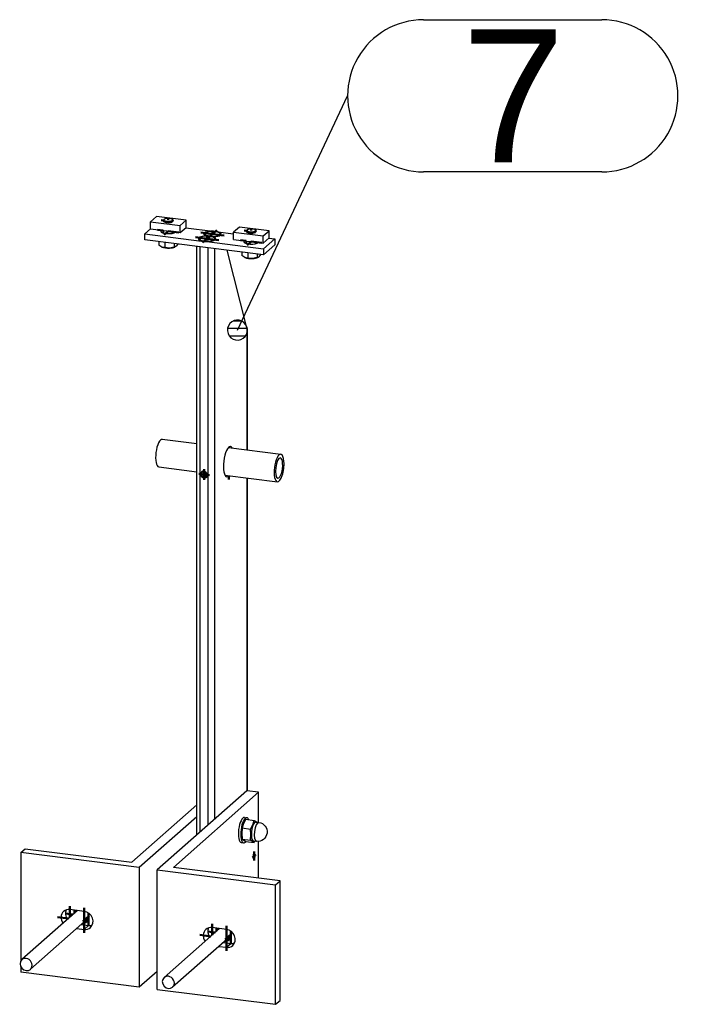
# Model space of a CAD drawing. Header units: millimetres. Extents: x 4464 to 5058, y 2900 to 3320.
# Tile 15 of 110: x 4630 to 4647, y 2935 to 2961. Entities that reach past the tile are written whole.
import ezdxf
from ezdxf.enums import TextEntityAlignment as Align

# ---------------------------------------------------------------- set-up
doc = ezdxf.new("R2010")
doc.units = ezdxf.units.MM
doc.linetypes.add('STRICHPUNKT2', pattern=[18.5, 10, -4, 0.5, -4])
doc.layers.get('0').update_dxf_attribs({"linetype": 'CONTINUOUS'})
for name, color, linetype in [('DIM49', 4, 'CONTINUOUS'), ('LE_GREEN', 3, 'CONTINUOUS'), ('LE_RED', 1, 'CONTINUOUS'), ('TXT_ALL', 7, 'CONTINUOUS')]:
    doc.layers.add(name, color=color, linetype=linetype)
doc.layers.add('LE_ALL', color=7, linetype='CONTINUOUS', lineweight=50)
doc.styles.add('ARIAL', font='arial.ttf')

# ---------------------------------------------------------------- blocks, each defined once
blk = doc.blocks.new('BALUSTER PROFIEL 80X15 R4_03634', base_point=(4635.499, 2949.558))
for p, q in [((4634.608, 2939.352), (4634.608, 2954.822)), ((4634.694, 2939.428), (4634.694, 2954.811)), ((4634.912, 2954.784), (4634.694, 2954.811)), ((4634.912, 2939.62), (4634.912, 2954.784)), ((4635.084, 2939.772), (4635.084, 2954.762)), ((4635.932, 2952.644), (4635.409, 2954.721)), ((4635.932, 2949.469), (4635.932, 2952.644)), ((4635.941, 2949.468), (4635.941, 2952.579)), ((4635.932, 2940.508), (4635.932, 2948.73)), ((4635.941, 2940.507), (4635.941, 2948.729))]:
    blk.add_line(p, q)
for centre, major_axis, ratio, start_param, end_param in [((4635.808, 2952.66), (0.087, -0.181), 0.559575, 0.864613, 1.22598), ((4635.449, 2949.161), (-0.05, -0.397), 0.333333, 3.141593, 6.283185), ((4635.449, 2949.161), (-0.05, -0.397), 0.333333, 2.730455, 3.141593), ((4635.449, 2949.161), (-0.05, -0.397), 0.333333, 0, 0.411138)]:
    blk.add_ellipse(centre, major_axis=major_axis, ratio=ratio, start_param=start_param, end_param=end_param)
at = {"layer": 'LE_RED'}
for start_param, end_param in [(2.093172, 3.141593), (3.141593, 6.283185), (6.283185, 6.805561)]:
    blk.add_ellipse((4634.803, 2948.826), major_axis=(0.0661, -0.075), ratio=0.881917, start_param=start_param, end_param=end_param, dxfattribs=at)
blk = doc.blocks.new('_03636', base_point=(4635.449, 2948.791))
at = {"layer": 'LE_ALL', "color": 1, "linetype": 'STRICHPUNKT2'}
for p, q in [((4634.803, 2948.826), (4634.803, 2948.968)), ((4634.803, 2948.826), (4634.663, 2948.844)), ((4634.785, 2948.811), (4634.858, 2948.875)), ((4634.803, 2948.826), (4634.803, 2948.685)), ((4634.803, 2948.826), (4634.943, 2948.809)), ((4635.449, 2948.791), (4635.449, 2948.689))]:
    blk.add_line(p, q, dxfattribs=at)
blk = doc.blocks.new('_03635')
blk.add_blockref('_03636', (4635.449, 2948.791))
blk = doc.blocks.new('DIN 13-M6_03638', base_point=(4634.858, 2948.764))
for start_param, end_param in [(3.141593, 6.283185), (0, 3.141593)]:
    blk.add_ellipse((4634.803, 2948.826), major_axis=(0.0551, -0.0625), ratio=0.881917, start_param=start_param, end_param=end_param)
at = {"layer": 'LE_RED'}
for start_param, end_param in [(2.093172, 3.141593), (3.141593, 6.283185), (0, 0.522376)]:
    blk.add_ellipse((4634.803, 2948.826), major_axis=(0.0661, -0.075), ratio=0.881917, start_param=start_param, end_param=end_param, dxfattribs=at)
blk = doc.blocks.new('DIN 13-M6_03637')
blk.add_blockref('DIN 13-M6_03638', (4634.858, 2948.764))
blk = doc.blocks.new('BALUSTER PROFIEL 80X15 R4_03633')
for name, p in [('BALUSTER PROFIEL 80X15 R4_03634', (4635.499, 2949.558)), ('_03635', (0, 0)), ('DIN 13-M6_03637', (0, 0))]:
    blk.add_blockref(name, p)
blk = doc.blocks.new('Hoeklijn 200x100x10_03641', base_point=(4635.192, 2936.419))
for p, q in [((4635.921, 2940.51), (4633.564, 2938.431)), ((4633.993, 2938.496), (4636.232, 2940.471)), ((4636.232, 2940.471), (4635.921, 2940.51)), ((4636.232, 2939.678), (4636.232, 2940.471)), ((4636.232, 2938.214), (4636.232, 2939.18)), ((4633.564, 2938.431), (4636.682, 2938.038)), ((4633.564, 2935.288), (4633.564, 2938.431)), ((4636.799, 2938.142), (4633.993, 2938.496)), ((4636.682, 2938.038), (4636.799, 2938.142)), ((4635.388, 2936.866), (4635.013, 2936.913)), ((4635.309, 2936.523), (4635.505, 2936.498)), ((4635.388, 2936.394), (4635.505, 2936.498)), ((4635.192, 2936.419), (4635.388, 2936.394))]:
    blk.add_line(p, q)
for points in [[(4636.682, 2934.896), (4636.799, 2935), (4636.799, 2938.142)], [(4633.564, 2935.288), (4636.682, 2934.896), (4636.682, 2938.038)]]:
    blk.add_lwpolyline(points)
for centre, major_axis, ratio, start_param, end_param in [((4636.115, 2938.795), (-0.0104, -0.0827), 0.333333, 3.141593, 6.283185), ((4636.115, 2938.795), (-0.0104, -0.0827), 0.333333, 0, 3.141593), ((4635.013, 2936.677), (0.165, -0.188), 0.881917, 3.141593, 4.597824), ((4635.013, 2936.677), (0.165, -0.188), 0.881917, 2.356194, 3.141593), ((4635.131, 2936.781), (0.165, -0.188), 0.881917, 3.505949, 4.597824), ((4635.388, 2936.63), (0.165, -0.188), 0.881917, 0, 2.356194), ((4635.505, 2936.734), (0.165, -0.188), 0.881917, 5.497787, 5.918829), ((4635.388, 2936.63), (0.165, -0.188), 0.881917, 5.497787, 6.283185)]:
    blk.add_ellipse(centre, major_axis=major_axis, ratio=ratio, start_param=start_param, end_param=end_param)
blk = doc.blocks.new('_03643', base_point=(4635.521, 2936.747))
at = {"layer": 'LE_ALL', "color": 1, "linetype": 'STRICHPUNKT2'}
for p, q in [((4636.115, 2938.795), (4636.115, 2938.913)), ((4636.115, 2938.795), (4636.159, 2938.834)), ((4636.115, 2938.795), (4636.07, 2938.756)), ((4636.087, 2938.799), (4636.154, 2938.79)), ((4636.115, 2938.795), (4636.115, 2938.677)), ((4634.897, 2936.811), (4635.094, 2936.786)), ((4635.013, 2936.715), (4635.013, 2937.007)), ((4635.131, 2936.819), (4635.131, 2936.898)), ((4635.388, 2936.3), (4635.388, 2936.96)), ((4635.505, 2936.498), (4635.505, 2936.819)), ((4634.686, 2936.718), (4634.976, 2936.682)), ((4635.521, 2936.747), (4635.352, 2936.599))]:
    blk.add_line(p, q, dxfattribs=at)
blk = doc.blocks.new('_03642')
blk.add_blockref('_03643', (4635.521, 2936.747))
blk = doc.blocks.new('Hoeklijn 200x100x10_03640')
for name, p in [('Hoeklijn 200x100x10_03641', (4635.192, 2936.419)), ('_03642', (0, 0))]:
    blk.add_blockref(name, p)
blk = doc.blocks.new('Hoeklijn 200x100x10_03645', base_point=(4631.646, 2937.337))
for p, q in [((4632.902, 2938.633), (4634.608, 2940.137)), ((4629.978, 2938.883), (4630.096, 2938.987)), ((4633.096, 2938.49), (4629.978, 2938.883)), ((4629.978, 2938.883), (4629.978, 2936.035)), ((4630.096, 2938.987), (4632.902, 2938.633)), ((4631.646, 2937.337), (4631.272, 2937.384)), ((4631.45, 2936.89), (4631.646, 2936.866)), ((4631.568, 2936.994), (4631.764, 2936.97)), ((4631.764, 2936.97), (4631.646, 2936.866)), ((4629.978, 2935.887), (4629.978, 2935.74)), ((4633.096, 2935.347), (4629.978, 2935.74)), ((4633.564, 2935.76), (4633.096, 2935.347))]:
    blk.add_line(p, q)
blk.add_lwpolyline([(4634.608, 2939.823), (4633.096, 2938.49), (4633.096, 2935.347)])
for centre, start_param, end_param in [((4631.272, 2937.149), 3.141593, 4.597824), ((4631.272, 2937.149), 2.356194, 3.141593), ((4631.39, 2937.252), 3.505949, 4.597824), ((4631.646, 2937.101), 0, 2.356194), ((4631.646, 2937.101), 5.497787, 6.283185), ((4631.764, 2937.205), 5.497787, 5.918829)]:
    blk.add_ellipse(centre, major_axis=(0.165, -0.188), ratio=0.881917, start_param=start_param, end_param=end_param)
blk = doc.blocks.new('_03647', base_point=(4631.779, 2937.219))
at = {"layer": 'LE_ALL', "color": 1, "linetype": 'STRICHPUNKT2'}
for p, q in [((4631.352, 2937.257), (4631.156, 2937.282)), ((4631.272, 2937.479), (4631.272, 2937.187)), ((4631.39, 2937.369), (4631.39, 2937.291)), ((4631.646, 2937.431), (4631.646, 2936.771)), ((4631.764, 2937.29), (4631.764, 2936.97)), ((4631.234, 2937.153), (4630.944, 2937.19)), ((4631.779, 2937.219), (4631.611, 2937.07))]:
    blk.add_line(p, q, dxfattribs=at)
blk = doc.blocks.new('_03646')
blk.add_blockref('_03647', (4631.779, 2937.219))
blk = doc.blocks.new('Hoeklijn 200x100x10_03644')
for name, p in [('Hoeklijn 200x100x10_03645', (4631.646, 2937.337)), ('_03646', (0, 0))]:
    blk.add_blockref(name, p)
blk = doc.blocks.new('Precisie buis 22x3_03649', base_point=(4636.741, 2948.729))
for p, q in [((4633.702, 2949.75), (4634.608, 2949.636)), ((4635.442, 2949.531), (4636.82, 2949.358)), ((4633.61, 2949.023), (4634.608, 2948.897)), ((4635.35, 2948.804), (4636.729, 2948.63))]:
    blk.add_line(p, q)
for centre, major_axis, start_param, end_param in [((4633.656, 2949.387), (-0.046, -0.364), 3.141593, 6.283185), ((4636.774, 2948.994), (-0.046, -0.364), 3.141593, 6.283185), ((4636.774, 2948.994), (-0.033, -0.265), 3.141593, 6.283185), ((4636.774, 2948.994), (-0.046, -0.364), 0, 3.141593), ((4636.774, 2948.994), (-0.033, -0.265), 0, 3.141593)]:
    blk.add_ellipse(centre, major_axis=major_axis, ratio=0.333333, start_param=start_param, end_param=end_param)
blk = doc.blocks.new('Precisie buis 22x3_03648')
blk.add_blockref('Precisie buis 22x3_03649', (4636.741, 2948.729))
blk = doc.blocks.new('153.1.100 100 x 5 50 x 47 PM6_03651', base_point=(4635.856, 2954.972))
for p, q in [((4633.244, 2955.151), (4633.393, 2955.282)), ((4633.244, 2955.151), (4634.735, 2954.963)), ((4633.244, 2954.994), (4633.244, 2955.151)), ((4635.057, 2955.213), (4635.03, 2955.223)), ((4635.165, 2955.206), (4635.133, 2955.202)), ((4635.165, 2955.206), (4635.575, 2955.154)), ((4636.362, 2954.601), (4633.244, 2954.994)), ((4634.862, 2955.089), (4634.847, 2955.098)), ((4634.87, 2954.946), (4636.362, 2954.758)), ((4635.053, 2955.072), (4635.033, 2955.065)), ((4636.362, 2954.758), (4636.657, 2955.018)), ((4636.501, 2955.038), (4636.657, 2955.018)), ((4636.657, 2955.018), (4636.657, 2954.861)), ((4636.362, 2954.601), (4636.657, 2954.861)), ((4636.362, 2954.758), (4636.362, 2954.601))]:
    blk.add_line(p, q)
for points in [[(4634.318, 2955.313), (4635.03, 2955.223)], [(4634.735, 2954.963), (4634.803, 2954.944), (4634.87, 2954.946)]]:
    blk.add_lwpolyline(points)
for centre, major_axis, start_param, end_param in [((4633.859, 2955.222), (0.2, 0), 2.761161, 3.141593), ((4633.859, 2955.222), (0.2, 0), 3.141593, 5.940882), ((4635.021, 2955.147), (0.228, 0), 1.530478, 3.50296), ((4635.021, 2955.147), (0.228, 0), 5.921818, 7.171566), ((4634.879, 2955.022), (0.228, 0), 1.712902, 3.50296), ((4634.879, 2955.022), (0.228, 0), 3.50296, 4.029973), ((4635.021, 2955.147), (0.228, 0), 3.50296, 3.847549), ((4634.879, 2955.022), (0.228, 0), 4.67207, 5.921818), ((4635.021, 2955.147), (0.228, 0), 4.854494, 5.921818), ((4634.879, 2955.022), (0.228, 0), 5.921818, 6.989142), ((4636.042, 2954.947), (0.2, 0), 2.761161, 3.141593), ((4636.042, 2954.947), (0.2, 0), 3.141593, 5.940882)]:
    blk.add_ellipse(centre, major_axis=major_axis, ratio=0.333333, start_param=start_param, end_param=end_param)
blk = doc.blocks.new('_03653', base_point=(4633.859, 2955.222))
at = {"layer": 'LE_ALL', "color": 1, "linetype": 'STRICHPUNKT2'}
for p, q in [((4633.726, 2955.239), (4633.578, 2955.257)), ((4633.859, 2955.222), (4633.753, 2955.129)), ((4633.859, 2955.222), (4634.139, 2955.187)), ((4635.021, 2955.147), (4634.714, 2955.186)), ((4635.021, 2955.147), (4634.905, 2955.045)), ((4635.021, 2955.147), (4635.137, 2955.249)), ((4635.021, 2955.241), (4635.021, 2955.123)), ((4635.021, 2955.147), (4635.328, 2955.108)), ((4634.879, 2955.022), (4634.572, 2955.061)), ((4634.879, 2955.022), (4634.763, 2954.92)), ((4634.879, 2955.022), (4634.996, 2955.125)), ((4634.879, 2955.117), (4634.879, 2954.999)), ((4634.879, 2955.022), (4635.187, 2954.984)), ((4635.908, 2954.964), (4635.761, 2954.982)), ((4636.042, 2954.947), (4635.935, 2954.854)), ((4636.042, 2954.947), (4636.322, 2954.912))]:
    blk.add_line(p, q, dxfattribs=at)
blk = doc.blocks.new('_03652')
blk.add_blockref('_03653', (4633.859, 2955.222))
blk = doc.blocks.new('153.1.100 100 x 5 50 x 47 PM6_03650')
for name, p in [('153.1.100 100 x 5 50 x 47 PM6_03651', (4635.856, 2954.972)), ('_03652', (0, 0))]:
    blk.add_blockref(name, p)
blk = doc.blocks.new('Sluitring (DIN 125)-M10_03657', base_point=(4635.924, 2939.801))
for p, q in [((4635.862, 2939.809), (4635.924, 2939.801)), ((4635.778, 2939.148), (4635.841, 2939.14))]:
    blk.add_line(p, q)
at = {"layer": 'LE_GREEN'}
for centre, start_param, end_param in [((4635.82, 2939.478), 3.141593, 6.283185), ((4635.882, 2939.47), 3.141593, 6.283185), ((4635.882, 2939.47), 2.614153, 3.141593), ((4635.882, 2939.47), 0, 0.527439)]:
    blk.add_ellipse(centre, major_axis=(-0.042, -0.331), ratio=0.333333, start_param=start_param, end_param=end_param, dxfattribs=at)
blk = doc.blocks.new('Sluitring (DIN 125)-M10_03656')
blk.add_blockref('Sluitring (DIN 125)-M10_03657', (4635.924, 2939.801))
blk = doc.blocks.new('Hoge dopmoer (DIN 1587)-M10_03659', base_point=(4636.138, 2939.186))
for p, q in [((4635.897, 2939.759), (4636.117, 2939.731)), ((4636.1, 2939.191), (4636.178, 2939.181))]:
    blk.add_line(p, q)
for points in [[(4635.897, 2939.759), (4635.839, 2939.646), (4635.803, 2939.531), (4636.023, 2939.503)], [(4636.138, 2939.186), (4636.117, 2939.15), (4636.023, 2939.212), (4636.033, 2939.356), (4636.023, 2939.503), (4636.08, 2939.616), (4636.117, 2939.731), (4636.197, 2939.683)], [(4635.803, 2939.531), (4635.792, 2939.387), (4635.803, 2939.24), (4636.023, 2939.212)], [(4635.803, 2939.24), (4635.897, 2939.178), (4636.117, 2939.15)]]:
    blk.add_lwpolyline(points)
blk.add_lwpolyline([(4636.163, 2939.687), (4636.241, 2939.677, -1), (4636.178, 2939.181)], format="xyb")
for centre in [(4636.132, 2939.439), (4636.21, 2939.429)]:
    blk.add_ellipse(centre, major_axis=(-0.031, -0.248), ratio=0.333333, start_param=3.141593, end_param=6.283185)
blk = doc.blocks.new('Hoge dopmoer (DIN 1587)-M10_03658')
blk.add_blockref('Hoge dopmoer (DIN 1587)-M10_03659', (4636.138, 2939.186))
blk = doc.blocks.new('Montage hoeklijn aan baluster_03655')
for name in ['Sluitring (DIN 125)-M10_03656', 'Hoge dopmoer (DIN 1587)-M10_03658']:
    blk.add_blockref(name, (0, 0))
blk = doc.blocks.new('Carrosseriering M12 (ISO 7093 _ DIN 9021)_03663', base_point=(4631.72, 2937.066))
for centre, start_param, end_param in [((4631.577, 2937.229), 3.317607, 3.810313), ((4631.616, 2937.263), 3.536683, 3.810313), ((4631.577, 2937.229), 0, 1.224886), ((4631.577, 2937.229), 5.614465, 6.283185), ((4631.616, 2937.263), 5.614465, 6.147079)]:
    blk.add_ellipse(centre, major_axis=(0.143, -0.163), ratio=0.881917, start_param=start_param, end_param=end_param)
blk = doc.blocks.new('Carrosseriering M12 (ISO 7093 _ DIN 9021)_03662')
blk.add_blockref('Carrosseriering M12 (ISO 7093 _ DIN 9021)_03663', (4631.72, 2937.066))
blk = doc.blocks.new('Hoge dopmoer (DIN 1587)-M12_03665', base_point=(4631.658, 2937.074))
at = {"layer": 'LE_RED'}
for start_param, end_param in [(3.502147, 3.696404), (5.728374, 6.283185), (0, 0.148825)]:
    blk.add_ellipse((4631.616, 2937.263), major_axis=(0.132, -0.15), ratio=0.881917, start_param=start_param, end_param=end_param, dxfattribs=at)
blk = doc.blocks.new('GEWINDE_03667', base_point=(4631.658, 2937.074))
blk.add_ellipse((4631.622, 2937.269), major_axis=(0.112, -0.128), ratio=0.881917, start_param=0, end_param=0.61832)
at = {"layer": 'LE_RED'}
for start_param, end_param in [(3.502147, 3.696404), (5.728374, 6.283185), (0, 0.148825)]:
    blk.add_ellipse((4631.616, 2937.263), major_axis=(0.132, -0.15), ratio=0.881917, start_param=start_param, end_param=end_param, dxfattribs=at)
blk = doc.blocks.new('GEWINDE_03666')
blk.add_blockref('GEWINDE_03667', (4631.658, 2937.074))
blk = doc.blocks.new('Hoge dopmoer (DIN 1587)-M12_03664')
for name, p in [('Hoge dopmoer (DIN 1587)-M12_03665', (4631.658, 2937.074)), ('GEWINDE_03666', (0, 0))]:
    blk.add_blockref(name, p)
blk = doc.blocks.new('Draadstang-M12x140_03669', base_point=(4630.006, 2936.071))
for p, q in [((4631.468, 2937.36), (4630.006, 2936.071)), ((4631.734, 2937.141), (4630.231, 2935.816))]:
    blk.add_line(p, q)
for start_param, end_param in [(3.141593, 6.283185), (6.283185, 9.424778)]:
    blk.add_ellipse((4630.119, 2935.943), major_axis=(0.112, -0.128), ratio=0.881917, start_param=start_param, end_param=end_param)
blk = doc.blocks.new('Draadstang-M12x140_03668')
blk.add_blockref('Draadstang-M12x140_03669', (4630.006, 2936.071))
blk = doc.blocks.new('Montage baluster_03660')
for name in ['Draadstang-M12x140_03668', 'Carrosseriering M12 (ISO 7093 _ DIN 9021)_03662', 'Hoge dopmoer (DIN 1587)-M12_03664']:
    blk.add_blockref(name, (0, 0))
blk = doc.blocks.new('Carrosseriering M12 (ISO 7093 _ DIN 9021)_03673', base_point=(4635.462, 2936.595))
for centre, start_param, end_param in [((4635.318, 2936.757), 3.317607, 3.810313), ((4635.357, 2936.792), 3.536683, 3.810313), ((4635.318, 2936.757), 6.283185, 7.508071), ((4635.318, 2936.757), 5.614465, 6.283185), ((4635.357, 2936.792), 5.614465, 6.147079)]:
    blk.add_ellipse(centre, major_axis=(0.143, -0.163), ratio=0.881917, start_param=start_param, end_param=end_param)
blk = doc.blocks.new('Carrosseriering M12 (ISO 7093 _ DIN 9021)_03672')
blk.add_blockref('Carrosseriering M12 (ISO 7093 _ DIN 9021)_03673', (4635.462, 2936.595))
blk = doc.blocks.new('Hoge dopmoer (DIN 1587)-M12_03675', base_point=(4635.4, 2936.603))
at = {"layer": 'LE_RED'}
for start_param, end_param in [(3.502147, 3.696404), (5.728374, 6.283185), (0, 0.148825)]:
    blk.add_ellipse((4635.357, 2936.792), major_axis=(0.132, -0.15), ratio=0.881917, start_param=start_param, end_param=end_param, dxfattribs=at)
blk = doc.blocks.new('GEWINDE_03677', base_point=(4635.4, 2936.603))
blk.add_ellipse((4635.363, 2936.797), major_axis=(0.112, -0.128), ratio=0.881917, start_param=0, end_param=0.61832)
at = {"layer": 'LE_RED'}
for start_param, end_param in [(3.502147, 3.696404), (5.728374, 6.283185), (0, 0.148825)]:
    blk.add_ellipse((4635.357, 2936.792), major_axis=(0.132, -0.15), ratio=0.881917, start_param=start_param, end_param=end_param, dxfattribs=at)
blk = doc.blocks.new('GEWINDE_03676')
blk.add_blockref('GEWINDE_03677', (4635.4, 2936.603))
blk = doc.blocks.new('Hoge dopmoer (DIN 1587)-M12_03674')
for name, p in [('Hoge dopmoer (DIN 1587)-M12_03675', (4635.4, 2936.603)), ('GEWINDE_03676', (0, 0))]:
    blk.add_blockref(name, p)
blk = doc.blocks.new('Draadstang-M12x140_03679', base_point=(4633.748, 2935.599))
for p, q in [((4635.21, 2936.888), (4633.748, 2935.599)), ((4635.476, 2936.67), (4633.973, 2935.344))]:
    blk.add_line(p, q)
for start_param, end_param in [(3.141593, 6.283185), (6.283185, 9.424778)]:
    blk.add_ellipse((4633.861, 2935.472), major_axis=(0.112, -0.128), ratio=0.881917, start_param=start_param, end_param=end_param)
blk = doc.blocks.new('Draadstang-M12x140_03678')
blk.add_blockref('Draadstang-M12x140_03679', (4633.748, 2935.599))
blk = doc.blocks.new('Montage baluster_03670')
for name in ['Draadstang-M12x140_03678', 'Carrosseriering M12 (ISO 7093 _ DIN 9021)_03672', 'Hoge dopmoer (DIN 1587)-M12_03674']:
    blk.add_blockref(name, (0, 0))
blk = doc.blocks.new('Stelschroef (DIN 913 - ISO 4026)-M6x20_03682', base_point=(4634.796, 2948.875))
for p in [(4634.813, 2948.903), (4634.824, 2948.899)]:
    blk.add_line(p, (4634.796, 2948.875))
for points in [[(4634.796, 2948.875), (4634.823, 2948.824), (4634.877, 2948.817)], [(4634.855, 2948.879), (4634.864, 2948.861), (4634.823, 2948.824)]]:
    blk.add_lwpolyline(points)
at = {"layer": 'LE_RED'}
blk.add_ellipse((4634.85, 2948.868), major_axis=(0.0551, -0.0625), ratio=0.881917, start_param=3.583421, end_param=5.841357, dxfattribs=at)
blk = doc.blocks.new('GEWINDE_03684', base_point=(4634.876, 2948.791))
at = {"layer": 'LE_RED'}
blk.add_ellipse((4634.85, 2948.868), major_axis=(0.0551, -0.0625), ratio=0.881917, start_param=3.583421, end_param=5.841357, dxfattribs=at)
blk = doc.blocks.new('GEWINDE_03683')
blk.add_blockref('GEWINDE_03684', (4634.876, 2948.791))
blk = doc.blocks.new('Stelschroef (DIN 913 - ISO 4026)-M6x20_03681')
for name, p in [('Stelschroef (DIN 913 - ISO 4026)-M6x20_03682', (4634.796, 2948.875)), ('GEWINDE_03683', (0, 0))]:
    blk.add_blockref(name, p)
blk = doc.blocks.new('Montage sierregel_03680')
blk.add_blockref('Stelschroef (DIN 913 - ISO 4026)-M6x20_03681', (0, 0))
blk = doc.blocks.new('Verzonken kopbout (DIN 7991_ISO 10642)-M6x20_03687', base_point=(4634.82, 2955.006))
for p, q in [((4634.679, 2955), (4634.679, 2955.022)), ((4634.867, 2955), (4634.867, 2955.048)), ((4634.939, 2955.01), (4634.939, 2955.039)), ((4635.079, 2955), (4635.079, 2955.022))]:
    blk.add_line(p, q)
blk.add_lwpolyline([(4634.82, 2955.006), (4634.892, 2954.997), (4634.951, 2955.013), (4634.939, 2955.039), (4634.867, 2955.048), (4634.807, 2955.031)], close=True)
for centre, start_param, end_param in [((4634.879, 2955.022), 0, 3.141593), ((4634.879, 2955.022), 3.141593, 6.283185), ((4634.879, 2955), 3.141593, 3.422522), ((4634.879, 2955), 6.002256, 6.283185)]:
    blk.add_ellipse(centre, major_axis=(0.2, 0), ratio=0.333333, start_param=start_param, end_param=end_param)
blk = doc.blocks.new('Verzonken kopbout (DIN 7991_ISO 10642)-M6x20_03686')
blk.add_blockref('Verzonken kopbout (DIN 7991_ISO 10642)-M6x20_03687', (4634.82, 2955.006))
blk = doc.blocks.new('Verzonken kopbout (DIN 7991_ISO 10642)-M6x20_03689', base_point=(4634.961, 2955.131))
for p, q in [((4634.821, 2955.124), (4634.821, 2955.147)), ((4635.008, 2955.125), (4635.008, 2955.172)), ((4635.08, 2955.135), (4635.08, 2955.163)), ((4635.221, 2955.124), (4635.221, 2955.147))]:
    blk.add_line(p, q)
blk.add_lwpolyline([(4634.961, 2955.131), (4635.033, 2955.122), (4635.093, 2955.138), (4635.08, 2955.163), (4635.008, 2955.172), (4634.949, 2955.156)], close=True)
for centre, start_param, end_param in [((4635.021, 2955.147), 0, 3.141593), ((4635.021, 2955.147), 3.141593, 6.283185), ((4635.021, 2955.124), 3.141593, 3.422522), ((4635.021, 2955.124), 6.002256, 6.283185)]:
    blk.add_ellipse(centre, major_axis=(0.2, 0), ratio=0.333333, start_param=start_param, end_param=end_param)
blk = doc.blocks.new('Verzonken kopbout (DIN 7991_ISO 10642)-M6x20_03688')
blk.add_blockref('Verzonken kopbout (DIN 7991_ISO 10642)-M6x20_03689', (4634.961, 2955.131))
blk = doc.blocks.new('Montage strip op baluster_03685')
for name in ['Verzonken kopbout (DIN 7991_ISO 10642)-M6x20_03688', 'Verzonken kopbout (DIN 7991_ISO 10642)-M6x20_03686']:
    blk.add_blockref(name, (0, 0))
blk = doc.blocks.new('1011-2 Moerblok M8 SMALL_03692', base_point=(4635.908, 2955.214))
for p, q in [((4635.728, 2955.331), (4635.575, 2955.196)), ((4635.575, 2955.196), (4636.355, 2955.098)), ((4635.575, 2955.007), (4635.575, 2955.196)), ((4636.508, 2955.233), (4635.728, 2955.331)), ((4636.355, 2955.098), (4636.508, 2955.233)), ((4636.508, 2955.044), (4636.508, 2955.233)), ((4636.355, 2954.909), (4636.508, 2955.044))]:
    blk.add_line(p, q)
blk.add_lwpolyline([(4635.575, 2955.007), (4636.355, 2954.909), (4636.355, 2955.098)])
at = {"layer": 'LE_RED'}
for start_param, end_param in [(3.141593, 4.351022), (4.351022, 5.658796)]:
    blk.add_ellipse((4636.042, 2955.214), major_axis=(0.133, 0), ratio=0.333333, start_param=start_param, end_param=end_param, dxfattribs=at)
blk = doc.blocks.new('DIN 13-M8_03694', base_point=(4635.908, 2955.214))
at = {"layer": 'LE_RED'}
for start_param, end_param in [(3.141593, 4.351022), (4.351022, 5.658796)]:
    blk.add_ellipse((4636.042, 2955.214), major_axis=(0.133, 0), ratio=0.333333, start_param=start_param, end_param=end_param, dxfattribs=at)
blk = doc.blocks.new('DIN 13-M8_03693')
blk.add_blockref('DIN 13-M8_03694', (4635.908, 2955.214))
blk = doc.blocks.new('_03696', base_point=(4636.042, 2955.277))
at = {"layer": 'LE_ALL', "color": 1, "linetype": 'STRICHPUNKT2'}
for p, q in [((4635.91, 2955.231), (4635.854, 2955.238)), ((4636.042, 2955.277), (4636.042, 2955.243))]:
    blk.add_line(p, q, dxfattribs=at)
blk = doc.blocks.new('_03695')
blk.add_blockref('_03696', (4636.042, 2955.277))
blk = doc.blocks.new('1011-2 Moerblok M8 SMALL_03691')
for name, p in [('1011-2 Moerblok M8 SMALL_03692', (4635.908, 2955.214)), ('_03695', (0, 0)), ('DIN 13-M8_03693', (0, 0))]:
    blk.add_blockref(name, p)
blk = doc.blocks.new('Zeskant tapbout-M8x16 (DIN 933)_03698', base_point=(4635.795, 2954.673))
for p, q in [((4635.795, 2954.673), (4635.795, 2954.578)), ((4635.953, 2954.653), (4635.953, 2954.513)), ((4636.2, 2954.622), (4636.2, 2954.527)), ((4635.87, 2954.529), (4635.795, 2954.578)), ((4635.953, 2954.513), (4635.874, 2954.527)), ((4636.076, 2954.502), (4635.953, 2954.513)), ((4636.2, 2954.527), (4636.076, 2954.502)), ((4636.221, 2954.532), (4636.2, 2954.527)), ((4636.244, 2954.548), (4636.221, 2954.532)), ((4636.288, 2954.605), (4636.244, 2954.548))]:
    blk.add_line(p, q)
for centre, major_axis, start_param, end_param in [((4636.042, 2955.243), (0.113, 0), 6.283185, 9.424778), ((4636.042, 2955.243), (0.113, 0), 3.141593, 6.283185), ((4636.042, 2954.573), (0.217, 0), 3.827423, 4.874621), ((4636.042, 2954.573), (0.217, 0), 4.874621, 5.624127)]:
    blk.add_ellipse(centre, major_axis=major_axis, ratio=0.333333, start_param=start_param, end_param=end_param)
blk = doc.blocks.new('GEWINDE_03700', base_point=(4636.175, 2955.224))
for p, q in [((4635.917, 2955.239), (4635.935, 2955.256)), ((4636.166, 2955.239), (4636.148, 2955.256)), ((4635.908, 2954.897), (4635.908, 2954.965)), ((4636.175, 2954.897), (4636.175, 2954.932))]:
    blk.add_line(p, q)
for start_param, end_param in [(2.780225, 3.141593), (3.141593, 6.283185), (6.283185, 6.644552)]:
    blk.add_ellipse((4636.042, 2955.224), major_axis=(0.133, 0), ratio=0.333333, start_param=start_param, end_param=end_param)
at = {"layer": 'LE_RED'}
for p, q in [((4635.928, 2955.214), (4635.928, 2955.243)), ((4636.155, 2955.214), (4636.155, 2955.243)), ((4635.928, 2954.892), (4635.928, 2954.963)), ((4636.155, 2954.892), (4636.155, 2954.934))]:
    blk.add_line(p, q, dxfattribs=at)
for start_param, end_param in [(2.780225, 3.141593), (3.141593, 5.658796), (1.209429, 2.780225), (0.946407, 1.209429)]:
    blk.add_ellipse((4636.042, 2955.243), major_axis=(0.113, 0), ratio=0.333333, start_param=start_param, end_param=end_param, dxfattribs=at)
blk = doc.blocks.new('GEWINDE_03699')
blk.add_blockref('GEWINDE_03700', (4636.175, 2955.224))
blk = doc.blocks.new('Zeskant tapbout-M8x16 (DIN 933)_03697')
for name, p in [('Zeskant tapbout-M8x16 (DIN 933)_03698', (4635.795, 2954.673)), ('GEWINDE_03699', (0, 0))]:
    blk.add_blockref(name, p)
blk = doc.blocks.new('Montage handregel_03690')
for name in ['1011-2 Moerblok M8 SMALL_03691', 'Zeskant tapbout-M8x16 (DIN 933)_03697']:
    blk.add_blockref(name, (0, 0))
blk = doc.blocks.new('1011-2 Moerblok M8 SMALL_03703', base_point=(4633.726, 2955.489))
for p, q in [((4633.546, 2955.606), (4633.393, 2955.471)), ((4633.393, 2955.471), (4634.172, 2955.373)), ((4633.393, 2955.282), (4633.393, 2955.471)), ((4634.325, 2955.508), (4633.546, 2955.606)), ((4634.172, 2955.373), (4634.325, 2955.508)), ((4634.325, 2955.319), (4634.325, 2955.508)), ((4634.172, 2955.184), (4634.325, 2955.319))]:
    blk.add_line(p, q)
blk.add_lwpolyline([(4633.393, 2955.282), (4634.172, 2955.184), (4634.172, 2955.373)])
at = {"layer": 'LE_RED'}
for start_param, end_param in [(3.141593, 4.351022), (4.351022, 5.658796)]:
    blk.add_ellipse((4633.859, 2955.489), major_axis=(0.133, 0), ratio=0.333333, start_param=start_param, end_param=end_param, dxfattribs=at)
blk = doc.blocks.new('DIN 13-M8_03705', base_point=(4633.726, 2955.489))
at = {"layer": 'LE_RED'}
for start_param, end_param in [(3.141593, 4.351022), (4.351022, 5.658796)]:
    blk.add_ellipse((4633.859, 2955.489), major_axis=(0.133, 0), ratio=0.333333, start_param=start_param, end_param=end_param, dxfattribs=at)
blk = doc.blocks.new('DIN 13-M8_03704')
blk.add_blockref('DIN 13-M8_03705', (4633.726, 2955.489))
blk = doc.blocks.new('_03707', base_point=(4633.859, 2955.552))
at = {"layer": 'LE_ALL', "color": 1, "linetype": 'STRICHPUNKT2'}
for p, q in [((4633.727, 2955.506), (4633.672, 2955.513)), ((4633.859, 2955.552), (4633.859, 2955.518))]:
    blk.add_line(p, q, dxfattribs=at)
blk = doc.blocks.new('_03706')
blk.add_blockref('_03707', (4633.859, 2955.552))
blk = doc.blocks.new('1011-2 Moerblok M8 SMALL_03702')
for name, p in [('1011-2 Moerblok M8 SMALL_03703', (4633.726, 2955.489)), ('_03706', (0, 0)), ('DIN 13-M8_03704', (0, 0))]:
    blk.add_blockref(name, p)
blk = doc.blocks.new('Zeskant tapbout-M8x16 (DIN 933)_03709', base_point=(4633.612, 2954.948))
for p, q in [((4633.612, 2954.948), (4633.612, 2954.853)), ((4633.77, 2954.928), (4633.77, 2954.788)), ((4634.017, 2954.897), (4634.017, 2954.802)), ((4634.106, 2954.88), (4634.062, 2954.823)), ((4633.688, 2954.804), (4633.612, 2954.853)), ((4633.77, 2954.788), (4633.691, 2954.802)), ((4633.894, 2954.777), (4633.77, 2954.788)), ((4634.017, 2954.802), (4633.894, 2954.777)), ((4634.038, 2954.807), (4634.017, 2954.802)), ((4634.062, 2954.823), (4634.038, 2954.807))]:
    blk.add_line(p, q)
for centre, major_axis, start_param, end_param in [((4633.859, 2955.518), (0.113, 0), 6.283185, 9.424778), ((4633.859, 2955.518), (0.113, 0), 3.141593, 6.283185), ((4633.859, 2954.848), (0.217, 0), 3.827423, 4.874621), ((4633.859, 2954.848), (0.217, 0), 4.874621, 5.624127)]:
    blk.add_ellipse(centre, major_axis=major_axis, ratio=0.333333, start_param=start_param, end_param=end_param)
blk = doc.blocks.new('GEWINDE_03711', base_point=(4633.992, 2955.499))
for p, q in [((4633.734, 2955.514), (4633.753, 2955.531)), ((4633.984, 2955.514), (4633.965, 2955.531)), ((4633.726, 2955.172), (4633.726, 2955.24)), ((4633.992, 2955.172), (4633.992, 2955.207))]:
    blk.add_line(p, q)
for start_param, end_param in [(2.780225, 3.141593), (3.141593, 6.283185), (6.283185, 6.644552)]:
    blk.add_ellipse((4633.859, 2955.499), major_axis=(0.133, 0), ratio=0.333333, start_param=start_param, end_param=end_param)
at = {"layer": 'LE_RED'}
for p, q in [((4633.746, 2955.489), (4633.746, 2955.518)), ((4633.972, 2955.489), (4633.972, 2955.518)), ((4633.746, 2955.167), (4633.746, 2955.238)), ((4633.972, 2955.167), (4633.972, 2955.209))]:
    blk.add_line(p, q, dxfattribs=at)
for start_param, end_param in [(2.780225, 3.141593), (3.141593, 5.658796), (1.209429, 2.780225), (0.946407, 1.209429)]:
    blk.add_ellipse((4633.859, 2955.518), major_axis=(0.113, 0), ratio=0.333333, start_param=start_param, end_param=end_param, dxfattribs=at)
blk = doc.blocks.new('GEWINDE_03710')
blk.add_blockref('GEWINDE_03711', (4633.992, 2955.499))
blk = doc.blocks.new('Zeskant tapbout-M8x16 (DIN 933)_03708')
for name, p in [('Zeskant tapbout-M8x16 (DIN 933)_03709', (4633.612, 2954.948)), ('GEWINDE_03710', (0, 0))]:
    blk.add_blockref(name, p)
blk = doc.blocks.new('Montage handregel_03701')
for name in ['1011-2 Moerblok M8 SMALL_03702', 'Zeskant tapbout-M8x16 (DIN 933)_03708']:
    blk.add_blockref(name, (0, 0))
blk = doc.blocks.new('Montage_03654')
for name in ['Montage handregel_03701', 'Montage strip op baluster_03685', 'Montage handregel_03690', 'Montage sierregel_03680', 'Montage hoeklijn aan baluster_03655', 'Montage baluster_03660', 'Montage baluster_03670']:
    blk.add_blockref(name, (0, 0))
blk = doc.blocks.new('SHAPE_06184', base_point=(4635.678, 2952.621))
at = {"layer": 'DIM49', "color": 3}
for p, q in [((4640.575, 2960.781), (4645.263, 2960.781)), ((4635.678, 2952.621), (4638.575, 2958.781)), ((4645.263, 2956.781), (4640.575, 2956.781)), ((4635.791, 2952.859), (4635.569, 2952.859)), ((4635.937, 2952.659), (4635.418, 2952.659)), ((4635.884, 2952.459), (4635.473, 2952.459))]:
    blk.add_line(p, q, dxfattribs=at)
blk.add_lwpolyline([(4635.631, 2952.362), (4635.7, 2952.359), (4635.767, 2952.373), (4635.828, 2952.405), (4635.879, 2952.451), (4635.916, 2952.509), (4635.937, 2952.574), (4635.94, 2952.643), (4635.925, 2952.71), (4635.894, 2952.771), (4635.848, 2952.822), (4635.79, 2952.859), (4635.724, 2952.88), (4635.656, 2952.883), (4635.589, 2952.869), (4635.527, 2952.837), (4635.477, 2952.791), (4635.44, 2952.733), (4635.419, 2952.668), (4635.415, 2952.599), (4635.43, 2952.532), (4635.462, 2952.471), (4635.508, 2952.42), (4635.566, 2952.383)], close=True, dxfattribs=at)
for centre, start_param, end_param in [((4640.575, 2958.781), 1.570796, 4.712389), ((4645.263, 2958.781), 4.712389, 7.853982)]:
    blk.add_ellipse(centre, major_axis=(2, 0), ratio=1, start_param=start_param, end_param=end_param, dxfattribs=at)
at = {"layer": 'TXT_ALL', "style": 'ARIAL'}
blk.add_text('7', height=3.5, dxfattribs=at).set_placement((4641.575, 2958.781), align=Align.MIDDLE_LEFT)
blk = doc.blocks.new('Tussen baluster_03632')
for name, p in [('SHAPE_06184', (4635.678, 2952.621)), ('Montage_03654', (0, 0)), ('153.1.100 100 x 5 50 x 47 PM6_03650', (0, 0)), ('BALUSTER PROFIEL 80X15 R4_03633', (0, 0)), ('Precisie buis 22x3_03648', (0, 0)), ('Hoeklijn 200x100x10_03640', (0, 0)), ('Hoeklijn 200x100x10_03644', (0, 0))]:
    blk.add_blockref(name, p)
blk = doc.blocks.new('_A3D0207_02745')
blk.add_blockref('Tussen baluster_03632', (0, 0))
blk = doc.blocks.new('_ANS0207_02744')
blk.add_blockref('_A3D0207_02745', (0, 0))

msp = doc.modelspace()

# ---------------------------------------------------------------- block references
msp.add_blockref('_ANS0207_02744', (0, 0))

doc.saveas('drawing.dxf')
